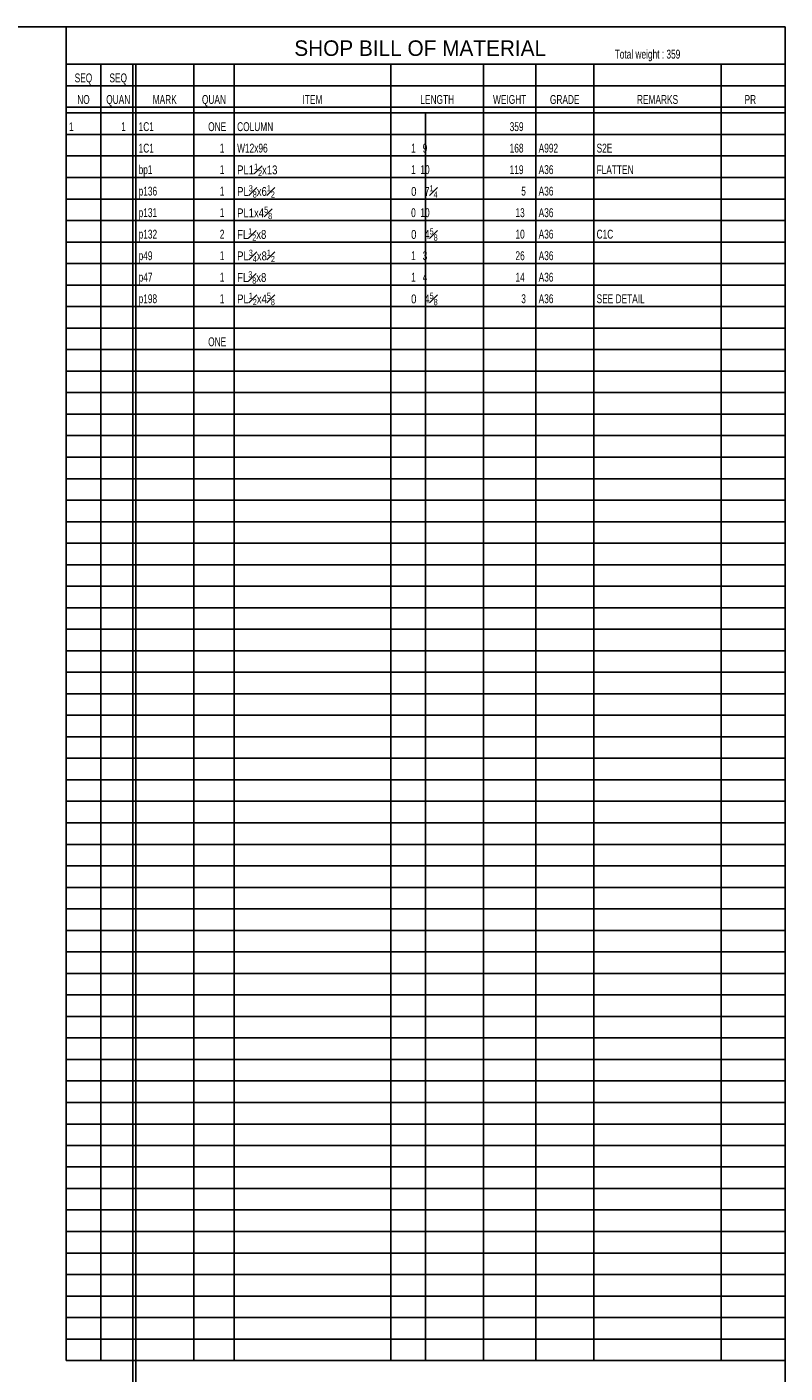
# Model space of a CAD drawing. Header units: inches. Extents: x -17.2 to 17.5, y -11.2 to 11.2.
# Tile 5 of 5: x 8.9 to 17.2, y -3.6 to 11.2. Entities that reach past the tile are written whole.
import ezdxf
from ezdxf.enums import TextEntityAlignment as Align

# ---------------------------------------------------------------- set-up
doc = ezdxf.new("R2010")
doc.units = ezdxf.units.IN
doc.header["$LTSCALE"] = 2.5
doc.header["$MEASUREMENT"] = 0
doc.layers.add('Layer_0', color=7, linetype='Continuous')
doc.layers.add('Outline', color=7, linetype='Continuous')
doc.styles.add('MTextWidth', font='txt', dxfattribs={"width": 0.8, "height": 0.2})

msp = doc.modelspace()

# ---------------------------------------------------------------- linework, layer by layer
at = {"layer": 'Layer_0', "color": 2, "linetype": 'Continuous'}
for p, q in [((-17.25, 11.25), (17.25, 11.25)), ((17.25, 11.25), (9.311, 11.25)), ((9.311, 11.25), (9.311, -3.475)), ((17.25, 11.25), (17.25, -11.25)), ((17.25, -3.475), (17.25, 11.25)), ((17.25, 10.837), (9.311, 10.837)), ((10.048, 10.837), (10.048, -9.5)), ((10.08, 10.837), (10.08, -9.5)), ((10.08, 10.837), (10.08, -3.475)), ((10.048, 10.6), (17.25, 10.6)), ((9.311, 10.363), (17.25, 10.363)), ((9.311, 10.3), (17.25, 10.3)), ((9.311, -3.475), (17.25, -3.475))]:
    msp.add_line(p, q, dxfattribs=at)
at = {"layer": 'Layer_0', "color": 1, "linetype": 'Continuous'}
for p, q in [((9.695, -3.475), (9.695, 10.837)), ((10.72, -3.475), (10.72, 10.837)), ((11.168, 10.837), (11.168, -3.475)), ((12.897, -3.475), (12.897, 10.837)), ((13.921, 10.837), (13.921, -3.475)), ((14.497, -3.475), (14.497, 10.837)), ((15.137, 10.837), (15.137, -3.475)), ((16.546, -3.475), (16.546, 10.837)), ((9.311, 10.6), (10.048, 10.6)), ((13.281, 10.3), (13.281, -3.475)), ((17.25, 10.062), (9.311, 10.062)), ((9.311, 9.825), (17.25, 9.825)), ((17.25, 9.587), (9.311, 9.587)), ((9.311, 9.35), (17.25, 9.35)), ((17.25, 9.113), (9.311, 9.113)), ((9.311, 8.875), (17.25, 8.875)), ((17.25, 8.637), (9.311, 8.637)), ((9.311, 8.4), (17.25, 8.4)), ((17.25, 8.163), (9.311, 8.163)), ((9.311, 7.925), (17.25, 7.925)), ((17.25, 7.688), (9.311, 7.688)), ((9.311, 7.45), (17.25, 7.45)), ((17.25, 7.213), (9.311, 7.213)), ((9.311, 6.975), (17.25, 6.975)), ((17.25, 6.738), (9.311, 6.738)), ((9.311, 6.5), (17.25, 6.5)), ((17.25, 6.262), (9.311, 6.262)), ((9.311, 6.025), (17.25, 6.025)), ((17.25, 5.787), (9.311, 5.787)), ((9.311, 5.55), (17.25, 5.55)), ((17.25, 5.312), (9.311, 5.312)), ((9.311, 5.075), (17.25, 5.075)), ((17.25, 4.838), (9.311, 4.838)), ((9.311, 4.6), (17.25, 4.6)), ((17.25, 4.363), (9.311, 4.363)), ((9.311, 4.125), (17.25, 4.125)), ((17.25, 3.888), (9.311, 3.888)), ((9.311, 3.65), (17.25, 3.65)), ((17.25, 3.412), (9.311, 3.412)), ((9.311, 3.175), (17.25, 3.175)), ((17.25, 2.938), (9.311, 2.938)), ((9.311, 2.7), (17.25, 2.7)), ((17.25, 2.463), (9.311, 2.463)), ((9.311, 2.225), (17.25, 2.225)), ((17.25, 1.987), (9.311, 1.987)), ((9.311, 1.75), (17.25, 1.75)), ((17.25, 1.513), (9.311, 1.513)), ((9.311, 1.275), (17.25, 1.275)), ((17.25, 1.038), (9.311, 1.038)), ((9.311, 0.8), (17.25, 0.8)), ((17.25, 0.562), (9.311, 0.562)), ((9.311, 0.325), (17.25, 0.325)), ((17.25, 0.087), (9.311, 0.087)), ((9.311, -0.15), (17.25, -0.15)), ((17.25, -0.387), (9.311, -0.387)), ((9.311, -0.625), (17.25, -0.625)), ((17.25, -0.863), (9.311, -0.863)), ((9.311, -1.1), (17.25, -1.1)), ((17.25, -1.337), (9.311, -1.337)), ((9.311, -1.575), (17.25, -1.575)), ((17.25, -1.812), (9.311, -1.812)), ((9.311, -2.05), (17.25, -2.05)), ((17.25, -2.287), (9.311, -2.287)), ((9.311, -2.525), (17.25, -2.525)), ((17.25, -2.763), (9.311, -2.763)), ((9.311, -3), (17.25, -3)), ((17.25, -3.237), (9.311, -3.237))]:
    msp.add_line(p, q, dxfattribs=at)

# ---------------------------------------------------------------- texts
at = {"layer": 'Layer_0', "color": 3, "linetype": 'Continuous'}
msp.add_text('SHOP BILL OF MATERIAL', height=0.1716, dxfattribs=at).set_placement((13.221, 10.93), align=Align.CENTER)
at = {"layer": 'Layer_0', "color": 1, "linetype": 'Continuous', "width": 0.7}
msp.add_text('Total weight : ', height=0.09806, dxfattribs=at).set_placement((15.94, 10.9), align=Align.RIGHT)
at = {"layer": 'Layer_0', "color": 2, "linetype": 'Continuous', "width": 0.7}
for s, p in [('SEQ', (9.503, 10.638)), ('SEQ', (9.887, 10.638)), ('NO', (9.503, 10.4)), ('QUAN', (9.887, 10.4)), ('MARK', (10.4, 10.4)), ('QUAN', (10.944, 10.4)), ('ITEM', (12.032, 10.4)), ('LENGTH', (13.409, 10.4)), ('WEIGHT', (14.209, 10.4)), ('GRADE', (14.817, 10.4)), ('REMARKS', (15.842, 10.4)), ('PR', (16.866, 10.4))]:
    msp.add_text(s, height=0.0981, dxfattribs=at).set_placement(p, align=Align.CENTER)
at = {"layer": 'Outline', "color": 1, "linetype": 'Continuous', "width": 0.7}
for s, height, p in [('359', 0.0981, (15.94, 10.9)), ('1', 0.0981, (9.343, 10.1)), ('1', 0.0981, (9.92, 10.1)), ('1C1', 0.0981, (10.112, 10.1)), ('ONE', 0.0981, (10.88, 10.1)), ('COLUMN', 0.0981, (11.2, 10.1)), ('359', 0.0981, (14.209, 10.1)), ('1C1', 0.0981, (10.112, 9.863)), ('1', 0.0981, (11.008, 9.863)), ('W12x96', 0.0981, (11.2, 9.863)), ('1   9      ', 0.09806, (13.121, 9.863)), ('168', 0.0981, (14.209, 9.863)), ('A992', 0.0981, (14.529, 9.863)), ('S2E', 0.0981, (15.169, 9.863)), ('bp1', 0.0981, (10.112, 9.625)), ('1', 0.0981, (11.008, 9.625)), ('1  10      ', 0.09806, (13.121, 9.625)), ('119', 0.0981, (14.209, 9.625)), ('A36', 0.0981, (14.529, 9.625)), ('FLATTEN', 0.0981, (15.169, 9.625)), ('p136', 0.0981, (10.112, 9.388)), ('1', 0.0981, (11.008, 9.388)), ('5', 0.0981, (14.337, 9.388)), ('A36', 0.0981, (14.529, 9.388)), ('p131', 0.0981, (10.112, 9.15)), ('1', 0.0981, (11.008, 9.15)), ('0  10      ', 0.09806, (13.121, 9.15)), ('13', 0.0981, (14.273, 9.15)), ('A36', 0.0981, (14.529, 9.15)), ('p132', 0.0981, (10.112, 8.913)), ('2', 0.0981, (11.008, 8.913)), ('10', 0.0981, (14.273, 8.913)), ('A36', 0.0981, (14.529, 8.913)), ('C1C', 0.0981, (15.169, 8.913)), ('p49', 0.0981, (10.112, 8.675)), ('1', 0.0981, (11.008, 8.675)), ('1   3      ', 0.09806, (13.121, 8.675)), ('26', 0.0981, (14.273, 8.675)), ('A36', 0.0981, (14.529, 8.675)), ('p47', 0.0981, (10.112, 8.438)), ('1', 0.0981, (11.008, 8.438)), ('1   4      ', 0.09806, (13.121, 8.438)), ('14', 0.0981, (14.273, 8.438)), ('A36', 0.0981, (14.529, 8.438)), ('p198', 0.0981, (10.112, 8.2)), ('1', 0.0981, (11.008, 8.2)), ('3', 0.0981, (14.337, 8.2)), ('A36', 0.0981, (14.529, 8.2)), ('SEE DETAIL', 0.0981, (15.169, 8.2)), ('ONE', 0.0981, (10.88, 7.725))]:
    msp.add_text(s, height=height, dxfattribs=at).set_placement(p)
at = {"layer": 'Outline', "color": 1, "linetype": 'Continuous', "char_height": 0.09806, "attachment_point": 7, "style": 'MTextWidth'}
for s, insert in [('\\A1;PL1{\\H0.70x;\\S1#2;}x13', (11.2, 9.603)), ('\\A1;PL{\\H0.70x;\\S3#8;}x6{\\H0.70x;\\S1#2;}', (11.2, 9.365)), ('\\A1;0   7{\\H0.70x;\\S1#4;}  ', (13.121, 9.365)), ('\\A1;PL1x4{\\H0.70x;\\S5#8;}', (11.2, 9.128)), ('\\A1;FL{\\H0.70x;\\S1#2;}x8', (11.2, 8.89)), ('\\A1;0   4{\\H0.70x;\\S5#8;}  ', (13.121, 8.89)), ('\\A1;PL{\\H0.70x;\\S3#4;}x8{\\H0.70x;\\S1#2;}', (11.2, 8.653)), ('\\A1;FL{\\H0.70x;\\S3#8;}x8', (11.2, 8.415)), ('\\A1;PL{\\H0.70x;\\S1#2;}x4{\\H0.70x;\\S5#8;}', (11.2, 8.178)), ('\\A1;0   4{\\H0.70x;\\S5#8;}  ', (13.121, 8.178))]:
    msp.add_mtext(s, dxfattribs=dict(at, insert=insert))

doc.saveas('drawing.dxf')
